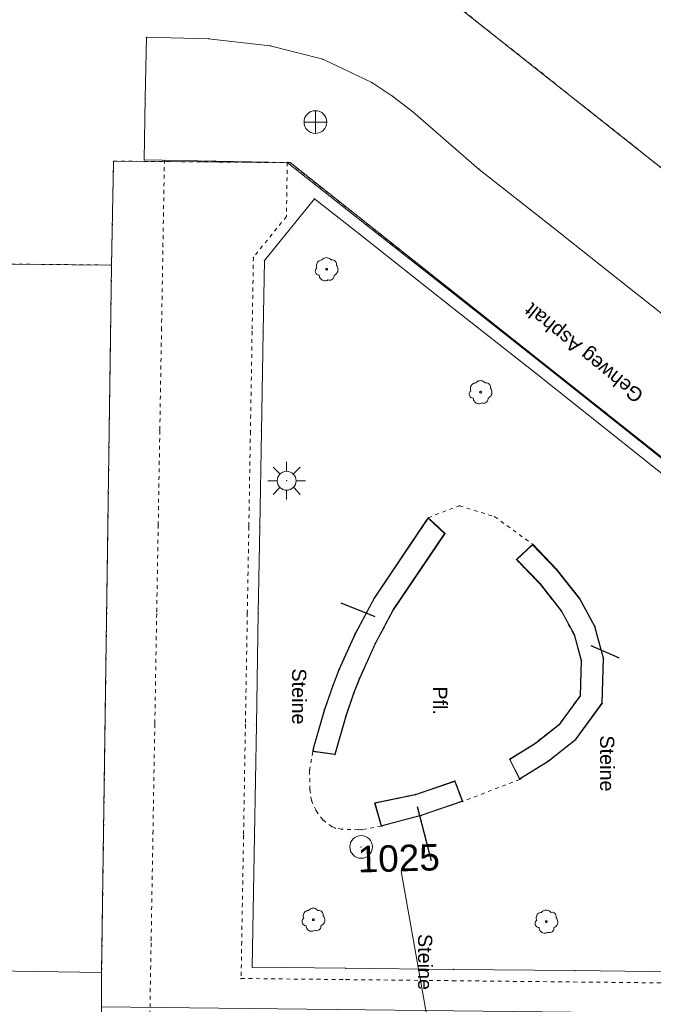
# Model space of a CAD drawing. Header units: millimetres. Extents: x -191 to 81095, y -508122 to 28741.
# Tile 98 of 251: x 4952 to 4969, y 10047 to 10073. Entities that reach past the tile are written whole.
import ezdxf

# ---------------------------------------------------------------- set-up
doc = ezdxf.new("R2010")
doc.units = ezdxf.units.MM
for name, pattern in [('Marx-Verm$0$1', [0]), ('Marx-Verm$0$3', [0.26, 0.11, -0.15]), ('VE22-087 DB - VST Hervest-Dorsten ALK VA2736$0$1', [0]), ('VE22-087 DB - VST Hervest-Dorsten ALK VA2736$0$2', [0.16, 0.06, -0.1]), ('VE22-087 DB - VST Hervest-Dorsten ALK VA2736$0$3', [0.26, 0.11, -0.15])]:
    doc.linetypes.add(name, pattern=pattern)
doc.layers.get('0').update_dxf_attribs({"color": 251})
for name, color, linetype, lineweight in [('Marx-Verm$0$BStrasse-txt', 251, 'Marx-Verm$0$1', 25), ('Marx-Verm$0$L_BStrasse', 251, 'Marx-Verm$0$1', 18), ('Marx-Verm$0$L_BTopogrf', 251, 'Marx-Verm$0$1', 18), ('Marx-Verm$0$L_S_BTopogrf', 251, 'Marx-Verm$0$1', 18), ('Marx-Verm$0$S_BEntsorg', 251, 'Marx-Verm$0$1', 18), ('Marx-Verm$0$S_BStrasse', 251, 'Marx-Verm$0$1', 18), ('Marx-Verm$0$S_BTopogrf', 251, 'Marx-Verm$0$1', 18), ('Marx-Verm$0$S_S_BTopogrf', 251, 'Marx-Verm$0$1', 18), ('VE22-087 DB - VST Hervest-Dorsten ALK VA2736$0$AX_Flurstueck', 9, 'VE22-087 DB - VST Hervest-Dorsten ALK VA2736$0$1', 18), ('VE22-087 DB - VST Hervest-Dorsten ALK VA2736$0$AX_Platz', 7, 'VE22-087 DB - VST Hervest-Dorsten ALK VA2736$0$1', 18), ('VE22-087 DB - VST Hervest-Dorsten ALK VA2736$0$AX_SonstigesBauwerkOderSonstigeEinrichtung', 7, 'VE22-087 DB - VST Hervest-Dorsten ALK VA2736$0$1', 18), ('VE22-087 DB - VST Hervest-Dorsten ALK VA2736$0$AX_SportFreizeitUndErholungsflaeche', 7, 'VE22-087 DB - VST Hervest-Dorsten ALK VA2736$0$1', 18), ('VE22-087 DB - VST Hervest-Dorsten ALK VA2736$0$AX_Weg', 7, 'VE22-087 DB - VST Hervest-Dorsten ALK VA2736$0$1', 18), ('VE22-087 DB - VST Hervest-Dorsten ALK VA2736$0$AX_Wohnbauflaeche', 7, 'VE22-087 DB - VST Hervest-Dorsten ALK VA2736$0$1', 18), ('VE22-087 DB - VST Hervest-Dorsten ALK VA2736$0$Flurgrenzen', 9, 'VE22-087 DB - VST Hervest-Dorsten ALK VA2736$0$1', 18)]:
    doc.layers.add(name, color=color, linetype=linetype, lineweight=lineweight)
doc.layers.add('XREF ALK Kataster', color=251, linetype='Continuous')
doc.layers.add('XREF Nachvermessung', color=7, linetype='Continuous')
doc.styles.add('Marx-Verm$0$Standard', font='arial.ttf')
doc.styles.add('VE22-087 DB - VST Hervest-Dorsten ALK VA2736$0$0', font='arial.ttf')

# ---------------------------------------------------------------- blocks, each defined once
blk = doc.blocks.new('VE22-087 DB - VST Hervest-Dorsten ALK VA2736')
at = {"layer": 'VE22-087 DB - VST Hervest-Dorsten ALK VA2736$0$AX_Flurstueck', "linetype": 'VE22-087 DB - VST Hervest-Dorsten ALK VA2736$0$1', "lineweight": 13, "ltscale": 0.5}
for points in [[(4935.969, 10104.344, 0), (4935.695, 10075.434, 0), (4960.946, 10075.194, 0), (4977.769, 10061.869, 0), (4982.209, 10059.301, 0), (4986.31, 10058.468, 0), (5006.172, 10058.256, 0), (5006.539, 10098.631, 0), (4999.312, 10100.743, 0), (4997.796, 10099.657, 0), (4996.401, 10098.922, 0), (4993.053, 10098.065, 0), (4982.511, 10101.936, 0), (4971.732, 10103.189, 0), (4970.49, 10103.334, 0), (4969.912, 10103.438, 0), (4956.734, 10103.56, 0), (4956.755, 10105.734, 0), (4955.316, 10106.039, 0), (4948.548, 10107.765, 0), (4941.638, 10107.841, 0)], [(4887.681, 10081.623, 0), (4886.315, 10078.904, 0), (4886.283, 10078.852, 0), (4884.24, 10075.483, 0), (4883.727, 10074.636, 0), (4882.314, 10072.581, 0), (4879.775, 10070.073, 0), (4877.566, 10066.986, 0), (4954.418, 10066.257, 0), (4954.47, 10069.008, 0), (4959.144, 10068.968, 0), (4974.387, 10056.893, 0), (4980.053, 10053.618, 0), (4985.674, 10052.474, 0), (5015.042, 10052.162, 0), (5016.883, 10058.142, 0), (5009.558, 10058.22, 0), (5006.172, 10058.256, 0), (4986.31, 10058.468, 0), (4982.209, 10059.301, 0), (4977.769, 10061.869, 0), (4960.946, 10075.194, 0), (4935.695, 10075.434, 0), (4897.296, 10075.799, 0)], [(4954.47, 10069.008, 0), (4954.418, 10066.257, 0), (4954.155, 10047.532, 0), (4954.151, 10046.621, 0), (4974.361, 10046.397, 0), (4976.879, 10045.932, 0), (4986.613, 10042.127, 0), (5013.134, 10045.965, 0), (5015.042, 10052.162, 0), (4985.674, 10052.474, 0), (4980.053, 10053.618, 0), (4974.387, 10056.893, 0), (4959.144, 10068.968, 0)], [(4877.566, 10066.986, 0), (4864.906, 10048.884, 0), (4942.088, 10047.714, 0), (4954.155, 10047.532, 0), (4954.418, 10066.257, 0)], [(4942.088, 10047.714, 0), (4942.025, 10043.082, 0), (4942, 10041.283, 0), (4941.967, 10038.947, 0), (4950.248, 10038.851, 0), (4954.077, 10040.158, 0), (4954.141, 10044.531, 0), (4954.151, 10046.621, 0), (4954.155, 10047.532, 0)]]:
    blk.add_polyline3d(points, close=True, dxfattribs=at)
blk.add_polyline3d([(4962.925, 10045.486, 0), (4962.023, 10050.558, 0)], dxfattribs=at)
at = {"layer": 'VE22-087 DB - VST Hervest-Dorsten ALK VA2736$0$AX_SonstigesBauwerkOderSonstigeEinrichtung', "color": 7, "linetype": 'VE22-087 DB - VST Hervest-Dorsten ALK VA2736$0$3', "lineweight": 13, "ltscale": 0.5}
blk.add_polyline3d([(4877.566, 10066.986, 0), (4954.418, 10066.257, 0), (4954.155, 10047.532, 0)], dxfattribs=at)
at = {"layer": 'VE22-087 DB - VST Hervest-Dorsten ALK VA2736$0$AX_SportFreizeitUndErholungsflaeche', "color": 253, "linetype": 'VE22-087 DB - VST Hervest-Dorsten ALK VA2736$0$1', "lineweight": 13, "ltscale": 0.5, "true_color": 0x999999}
blk.add_polyline3d([(4877.566, 10066.986, 0), (4879.775, 10070.073, 0), (4876.632, 10067.529, 0), (4876.147, 10067, 0), (4872.094, 10061.623, 0), (4870.137, 10058.656, 0), (4867.356, 10054.465, 0), (4862.594, 10046.837, 0), (4863.259, 10044.154, 0), (4872.936, 10044.094, 0), (4872.941, 10043.949, 0), (4877.719, 10043.567, 0), (4894.174, 10042.254, 0), (4905.186, 10041.379, 0), (4927.952, 10039.568, 0), (4929.573, 10041.551, 0), (4942, 10041.283, 0), (4942.025, 10043.082, 0), (4942.088, 10047.714, 0), (4954.155, 10047.532, 0), (4954.418, 10066.257, 0)], close=True, dxfattribs=at)
at = {"layer": 'VE22-087 DB - VST Hervest-Dorsten ALK VA2736$0$AX_Weg', "color": 7, "linetype": 'VE22-087 DB - VST Hervest-Dorsten ALK VA2736$0$2', "lineweight": 13, "ltscale": 0.5}
for points in [[(4877.566, 10066.986, 0), (4954.418, 10066.257, 0), (4954.47, 10069.008, 0), (4959.144, 10068.968, 0), (4974.387, 10056.893, 0), (4974.567, 10056.789, 0), (4980.053, 10053.618, 0), (4985.674, 10052.474, 0), (5015.042, 10052.162, 0), (5016.883, 10058.142, 0), (5009.558, 10058.22, 0), (5009.911, 10097.645, 0)], [(5006.539, 10098.631, 0), (5006.172, 10058.256, 0), (4986.31, 10058.468, 0), (4982.209, 10059.301, 0), (4977.769, 10061.869, 0), (4960.946, 10075.194, 0), (4935.695, 10075.434, 0)]]:
    blk.add_polyline3d(points, dxfattribs=at)
at = {"layer": 'VE22-087 DB - VST Hervest-Dorsten ALK VA2736$0$AX_Wohnbauflaeche', "color": 253, "linetype": 'VE22-087 DB - VST Hervest-Dorsten ALK VA2736$0$1', "lineweight": 13, "ltscale": 0.5, "true_color": 0x999999}
blk.add_polyline3d([(4954.155, 10047.532, 0), (4942.088, 10047.714, 0), (4942.025, 10043.082, 0), (4942, 10041.283, 0), (4941.967, 10038.947, 0), (4941.831, 10030.468, 0), (4941.672, 10026.802, 0), (4953.878, 10026.645, 0), (4954.077, 10040.158, 0), (4954.141, 10044.531, 0), (4954.151, 10046.621, 0)], close=True, dxfattribs=at)
at = {"layer": 'VE22-087 DB - VST Hervest-Dorsten ALK VA2736$0$Flurgrenzen', "ltscale": 0.5}
blk.add_polyline3d([(4894.328, 10098.34, 0), (4890.776, 10091.162, 0), (4890.51, 10090.22, 0), (4888.596, 10083.445, 0), (4888.105, 10082.467, 0), (4887.681, 10081.623, 0), (4897.296, 10075.799, 0), (4960.946, 10075.194, 0), (4977.769, 10061.869, 0), (4982.209, 10059.301, 0), (4986.31, 10058.468, 0), (5006.172, 10058.256, 0), (5006.539, 10098.631, 0)], dxfattribs=at)
at = {"layer": 'VE22-087 DB - VST Hervest-Dorsten ALK VA2736$0$AX_Flurstueck', "insert": (4962.014, 10050.908), "char_height": 0.7, "attachment_point": 2, "rotation": 1.5895, "style": 'VE22-087 DB - VST Hervest-Dorsten ALK VA2736$0$0', "bg_fill": 3, "box_fill_scale": 1, "bg_fill_color": 256, "bg_fill_transparency": 0}
blk.add_mtext('1025', dxfattribs=at)
at = {"layer": 'VE22-087 DB - VST Hervest-Dorsten ALK VA2736$0$AX_Platz', "color": 254, "linetype": 'VE22-087 DB - VST Hervest-Dorsten ALK VA2736$0$1', "lineweight": 13, "ltscale": 0.5, "true_color": 0xd9ffd9}
blk.add_polyline3d([(5013.134, 10045.965, 0), (5015.042, 10052.162, 0), (4985.674, 10052.474, 0), (4980.053, 10053.618, 0), (4974.567, 10056.789, 0), (4974.387, 10056.893, 0), (4959.144, 10068.968, 0), (4954.47, 10069.008, 0), (4954.418, 10066.257, 0), (4954.155, 10047.532, 0), (4954.151, 10046.621, 0)], dxfattribs=at)
at = {"layer": 'VE22-087 DB - VST Hervest-Dorsten ALK VA2736$0$Flurgrenzen', "ltscale": 0.5}
blk.add_polyline3d([(5006.539, 10098.631, 0), (5006.172, 10058.256, 0), (4986.31, 10058.468, 0), (4982.209, 10059.301, 0), (4977.769, 10061.869, 0), (4960.946, 10075.194, 0), (4897.296, 10075.799, 0), (4887.681, 10081.623, 0), (4888.105, 10082.467, 0), (4888.596, 10083.445, 0), (4890.51, 10090.22, 0), (4890.776, 10091.162, 0), (4894.328, 10098.34, 0)], dxfattribs=at)
blk = doc.blocks.new('Marx-Verm$0$1')
at = {"color": 0}
blk.add_circle((0, 0), 0.5, dxfattribs=at)
blk.add_point((0, 0), dxfattribs=at)
blk = doc.blocks.new('Marx-Verm$0$SYMB1123')
at = {"color": 0, "linetype": 'Marx-Verm$0$1', "ltscale": 0.2, "flags": 128}
for points in [[(0.19647, 0.40921), (0.23576, 0.41346), (0.27513, 0.4099), (0.31303, 0.39867), (0.34797, 0.3802), (0.3786, 0.35522), (0.40372, 0.3247), (0.42235, 0.28984), (0.43375, 0.252), (0.43749, 0.21265), (0.43341, 0.17333), (0.46256, 0.1354), (0.48458, 0.09294), (0.49879, 0.04726), (0.50475, -0.0002), (0.50226, -0.04798), (0.49141, -0.09457), (0.47254, -0.13852), (0.44622, -0.17847), (0.41329, -0.21317), (0.37477, -0.24153), (0.33186, -0.26268), (0.33273, -0.30376), (0.32507, -0.34414), (0.30922, -0.38205), (0.28586, -0.41586), (0.256, -0.4441), (0.22095, -0.46554), (0.18222, -0.47926), (0.14148, -0.48467), (0.10051, -0.48153), (0.06107, -0.46997), (0.02195, -0.49094), (-0.02029, -0.50459), (-0.06428, -0.51048), (-0.10863, -0.50841), (-0.15188, -0.49846), (-0.19267, -0.48095), (-0.22968, -0.45643), (-0.26171, -0.4257), (-0.28773, -0.38974), (-0.30692, -0.34971), (-0.31865, -0.3069), (-0.32255, -0.26268), (-0.35941, -0.25854), (-0.39461, -0.24682), (-0.42659, -0.22803), (-0.45397, -0.203), (-0.47553, -0.17281), (-0.49034, -0.1388), (-0.49775, -0.10245), (-0.49742, -0.06535), (-0.48939, -0.02914), (-0.47399, 0.00461), (-0.4519, 0.03441), (-0.4241, 0.05897), (-0.43881, 0.10042), (-0.44595, 0.14382), (-0.44529, 0.1878), (-0.43685, 0.23097), (-0.4209, 0.27196), (-0.39794, 0.30947), (-0.36869, 0.34233), (-0.33409, 0.36948), (-0.29523, 0.39008), (-0.25333, 0.40346), (-0.20972, 0.40921), (-0.17816, 0.44408), (-0.14072, 0.47252), (-0.09866, 0.49357), (-0.05345, 0.50649), (-0.00662, 0.51085), (0.0402, 0.50649), (0.08541, 0.49357), (0.12747, 0.47252), (0.16492, 0.44408)], [(0.04, 0), (0.03604, 0.01735), (0.02494, 0.03127), (0.0089, 0.039), (-0.0089, 0.039), (-0.02494, 0.03127), (-0.03604, 0.01735), (-0.04, 0), (-0.03604, -0.01735), (-0.02494, -0.03127), (-0.0089, -0.039), (0.0089, -0.039), (0.02494, -0.03127), (0.03604, -0.01735)]]:
    blk.add_lwpolyline(points, close=True, dxfattribs=at)
blk = doc.blocks.new('Marx-Verm$0$35')
at = {"color": 0}
for p, q in [((0, -0.5), (0, 0.5)), ((-0.5, 0), (0.5, 0))]:
    blk.add_line(p, q, dxfattribs=at)
blk.add_circle((0, 0), 0.5, dxfattribs=at)
blk = doc.blocks.new('Marx-Verm$0$103')
at = {"color": 0, "linetype": 'Marx-Verm$0$1', "ltscale": 0.2, "flags": 128}
for points in [[(-0.18, 0.18), (-0.36, 0.36)], [(0, 0.25), (0, 0.5)], [(0.18, 0.18), (0.36, 0.36)], [(-0.25, 0), (-0.5, 0)], [(0.25, 0), (0.5, 0)], [(-0.18, -0.18), (-0.36, -0.36)], [(0, -0.25), (0, -0.5)], [(0.188, -0.18), (0.36, -0.36)]]:
    blk.add_lwpolyline(points, dxfattribs=at)
at = {"color": 0, "xscale": 0.5, "yscale": 0.5, "zscale": 0.5}
blk.add_blockref('Marx-Verm$0$1', (0, 0), dxfattribs=at)
blk = doc.blocks.new('Marx-Verm$0$99')
at = {"color": 0}
blk.add_point((0, 0), dxfattribs=at)
blk = doc.blocks.new('Marx-Verm')
at = {"layer": 'Marx-Verm$0$BStrasse-txt', "ltscale": 0.2, "elevation": 30.9, "flags": 128}
for points in [[(2567385.286, 5726911.211), (2567384.374, 5726911.565)], [(2567391, 5726910.527), (2567391.761, 5726910.211)], [(2567386.46, 5726906.203), (2567386.852, 5726904.777)]]:
    blk.add_lwpolyline(points, dxfattribs=at)
at = {"layer": 'Marx-Verm$0$L_BStrasse', "ltscale": 0.2}
for p, q in [((2567379.024, 5726926.471, 30.386), (2567379.017, 5726924.848, 30.431)), ((2567380.671, 5726926.452, 30.37), (2567379.024, 5726926.471, 30.386)), ((2567382.309, 5726926.29, 30.354), (2567380.671, 5726926.452, 30.37)), ((2567383.705, 5726925.95, 30.333), (2567382.309, 5726926.29, 30.354)), ((2567385.01, 5726925.348, 30.312), (2567383.705, 5726925.95, 30.333)), ((2567385.574, 5726924.988, 30.328), (2567385.01, 5726925.348, 30.312)), ((2567386.111, 5726924.587, 30.345), (2567385.574, 5726924.988, 30.328)), ((2567379.017, 5726924.848, 30.431), (2567379.011, 5726923.224, 30.475)), ((2567387.884, 5726923.086, 30.258), (2567386.111, 5726924.587, 30.345)), ((2567379.011, 5726923.224, 30.475), (2567380.906, 5726923.216, 30.433)), ((2567380.906, 5726923.216, 30.433), (2567382.8, 5726923.208, 30.391)), ((2567382.8, 5726923.208, 30.391), (2567384.913, 5726921.586, 30.334)), ((2567389.788, 5726921.624, 30.232), (2567387.884, 5726923.086, 30.258)), ((2567383.529, 5726922.257, 30.399), (2567382.225, 5726920.602, 30.415)), ((2567384.723, 5726921.34, 30.334), (2567383.529, 5726922.257, 30.399)), ((2567384.913, 5726921.586, 30.334), (2567387.282, 5726919.767, 30.263)), ((2567391.692, 5726920.162, 30.207), (2567389.788, 5726921.624, 30.232)), ((2567387.092, 5726919.521, 30.263), (2567384.723, 5726921.34, 30.334)), ((2567382.225, 5726920.602, 30.415), (2567382.217, 5726918.719, 30.43)), ((2567394.039, 5726918.345, 30.135), (2567391.692, 5726920.162, 30.207)), ((2567387.282, 5726919.767, 30.263), (2567389.651, 5726917.948, 30.201)), ((2567389.46, 5726917.702, 30.201), (2567387.092, 5726919.521, 30.263)), ((2567382.217, 5726918.719, 30.43), (2567382.206, 5726916.074, 30.441)), ((2567389.651, 5726917.948, 30.201), (2567392.202, 5726915.973, 30.132)), ((2567395.657, 5726912.905, 30.107), (2567389.46, 5726917.702, 30.201)), ((2567382.206, 5726916.074, 30.441), (2567382.196, 5726913.553, 30.426)), ((2567392.202, 5726915.973, 30.132), (2567395.844, 5726913.153, 30.107)), ((2567382.196, 5726913.553, 30.426), (2567382.186, 5726911.265, 30.436)), ((2567382.186, 5726911.265, 30.436), (2567382.174, 5726908.31, 30.44)), ((2567382.174, 5726908.31, 30.44), (2567382.162, 5726905.383, 30.493)), ((2567382.162, 5726905.383, 30.493), (2567382.148, 5726901.894, 30.496)), ((2567382.148, 5726901.894, 30.496), (2567384.617, 5726901.9, 30.488)), ((2567384.617, 5726901.9, 30.488), (2567387.471, 5726901.907, 30.491)), ((2567387.471, 5726901.907, 30.491), (2567390.696, 5726901.915, 30.498)), ((2567390.696, 5726901.915, 30.498), (2567394.244, 5726901.923, 30.499))]:
    blk.add_line(p, q, dxfattribs=at)
at = {"layer": 'Marx-Verm$0$L_BStrasse', "linetype": 'Marx-Verm$0$3', "ltscale": 0.2}
for p, q in [((2567379.535, 5726920.938, 30.494), (2567379.544, 5726923.222, 30.464)), ((2567382.8, 5726923.208, 30.391), (2567382.794, 5726921.775, 30.405)), ((2567382.794, 5726921.775, 30.405), (2567381.934, 5726920.683, 30.415)), ((2567379.526, 5726918.73, 30.508), (2567379.535, 5726920.938, 30.494)), ((2567381.934, 5726920.683, 30.415), (2567381.926, 5726918.72, 30.43)), ((2567379.515, 5726916.085, 30.491), (2567379.526, 5726918.73, 30.508)), ((2567381.926, 5726918.72, 30.43), (2567381.915, 5726916.075, 30.441)), ((2567379.505, 5726913.564, 30.503), (2567379.515, 5726916.085, 30.491)), ((2567381.915, 5726916.075, 30.441), (2567381.905, 5726913.554, 30.435)), ((2567386.654, 5726913.853, 30.209), (2567387.477, 5726914.179, 30.196)), ((2567387.477, 5726914.179, 30.196), (2567388.415, 5726913.902, 30.198)), ((2567387.105, 5726913.444, 30.195), (2567386.654, 5726913.853, 30.209)), ((2567388.415, 5726913.902, 30.198), (2567389.428, 5726913.186, 30.204)), ((2567379.495, 5726911.276, 30.5), (2567379.505, 5726913.564, 30.503)), ((2567381.905, 5726913.554, 30.435), (2567381.895, 5726911.267, 30.436)), ((2567385.765, 5726911.403, 30.257), (2567387.105, 5726913.444, 30.195)), ((2567389.428, 5726913.186, 30.204), (2567389.004, 5726912.773, 30.204)), ((2567389.004, 5726912.773, 30.204), (2567389.637, 5726912.132, 30.212)), ((2567389.637, 5726912.132, 30.212), (2567390.203, 5726911.43, 30.221)), ((2567385.298, 5726910.504, 30.274), (2567385.765, 5726911.403, 30.257)), ((2567390.203, 5726911.43, 30.221), (2567390.554, 5726910.808, 30.232)), ((2567379.483, 5726908.321, 30.511), (2567379.495, 5726911.276, 30.5)), ((2567381.895, 5726911.267, 30.436), (2567381.883, 5726908.311, 30.44)), ((2567390.554, 5726910.808, 30.232), (2567390.753, 5726910.121, 30.243)), ((2567384.895, 5726909.575, 30.29), (2567385.298, 5726910.504, 30.274)), ((2567390.753, 5726910.121, 30.243), (2567390.735, 5726909.19, 30.258)), ((2567384.746, 5726909.178, 30.32), (2567384.895, 5726909.575, 30.29)), ((2567384.544, 5726908.574, 30.365), (2567384.746, 5726909.178, 30.32)), ((2567390.735, 5726909.19, 30.258), (2567390.196, 5726908.43, 30.272)), ((2567384.267, 5726907.55, 30.44), (2567384.544, 5726908.574, 30.365)), ((2567379.471, 5726905.394, 30.528), (2567379.483, 5726908.321, 30.511)), ((2567381.883, 5726908.311, 30.44), (2567381.871, 5726905.384, 30.493)), ((2567390.196, 5726908.43, 30.272), (2567389.568, 5726907.923, 30.287)), ((2567389.568, 5726907.923, 30.287), (2567388.888, 5726907.489, 30.302)), ((2567383.598, 5726907.124, 30.435), (2567383.681, 5726907.625, 30.441)), ((2567383.681, 5726907.625, 30.441), (2567384.267, 5726907.55, 30.44)), ((2567388.888, 5726907.489, 30.302), (2567389.168, 5726906.957, 30.318)), ((2567383.61, 5726906.616, 30.429), (2567383.598, 5726907.124, 30.435)), ((2567387.451, 5726906.894, 30.361), (2567386.41, 5726906.524, 30.375)), ((2567387.666, 5726906.357, 30.373), (2567387.451, 5726906.894, 30.361)), ((2567389.168, 5726906.957, 30.318), (2567387.666, 5726906.357, 30.373)), ((2567383.659, 5726906.327, 30.443), (2567383.61, 5726906.616, 30.429)), ((2567386.41, 5726906.524, 30.375), (2567385.331, 5726906.286, 30.389)), ((2567383.784, 5726906.062, 30.457), (2567383.659, 5726906.327, 30.443)), ((2567385.331, 5726906.286, 30.389), (2567385.516, 5726905.673, 30.402)), ((2567383.961, 5726905.82, 30.446), (2567383.784, 5726906.062, 30.457)), ((2567384.203, 5726905.644, 30.434), (2567383.961, 5726905.82, 30.446)), ((2567385.516, 5726905.673, 30.402), (2567384.997, 5726905.576, 30.414)), ((2567384.295, 5726905.603, 30.431), (2567384.203, 5726905.644, 30.434)), ((2567384.47, 5726905.579, 30.426), (2567384.295, 5726905.603, 30.431)), ((2567384.909, 5726905.569, 30.414), (2567384.47, 5726905.579, 30.426)), ((2567384.997, 5726905.576, 30.414), (2567384.909, 5726905.569, 30.414)), ((2567379.46, 5726902.576, 30.54), (2567379.471, 5726905.394, 30.528)), ((2567381.871, 5726905.384, 30.493), (2567381.859, 5726902.566, 30.487)), ((2567379.45, 5726900.204, 30.553), (2567379.46, 5726902.576, 30.54)), ((2567381.859, 5726902.566, 30.487), (2567381.855, 5726901.593, 30.496)), ((2567381.855, 5726901.593, 30.496), (2567384.637, 5726901.6, 30.488)), ((2567384.637, 5726901.6, 30.488), (2567387.456, 5726901.607, 30.491)), ((2567387.456, 5726901.607, 30.491), (2567390.669, 5726901.615, 30.498)), ((2567390.669, 5726901.615, 30.498), (2567394.193, 5726901.624, 30.499))]:
    blk.add_line(p, q, dxfattribs=at)
at = {"layer": 'Marx-Verm$0$L_BTopogrf', "ltscale": 0.2}
for p, q in [((2567385.255, 5726911.702, 30.6), (2567386.61, 5726913.769, 30.6)), ((2567386.61, 5726913.769, 30.6), (2567386.656, 5726913.838, 30.6)), ((2567386.656, 5726913.838, 30.6), (2567387.092, 5726913.443, 30.6)), ((2567387.092, 5726913.443, 30.6), (2567385.757, 5726911.408, 30.6)), ((2567389.018, 5726912.773, 30.6), (2567389.428, 5726913.172, 30.6)), ((2567389.428, 5726913.172, 30.6), (2567390.072, 5726912.52, 30.6)), ((2567389.645, 5726912.138, 30.6), (2567389.018, 5726912.773, 30.6)), ((2567390.072, 5726912.52, 30.6), (2567390.686, 5726911.758, 30.6)), ((2567390.211, 5726911.436, 30.6), (2567389.645, 5726912.138, 30.6)), ((2567384.764, 5726910.758, 30.6), (2567385.255, 5726911.702, 30.6)), ((2567390.686, 5726911.758, 30.6), (2567391.094, 5726911.034, 30.6)), ((2567385.757, 5726911.408, 30.6), (2567385.289, 5726910.509, 30.6)), ((2567390.563, 5726910.811, 30.6), (2567390.211, 5726911.436, 30.6)), ((2567391.094, 5726911.034, 30.6), (2567391.336, 5726910.198, 30.6)), ((2567384.347, 5726909.797, 30.6), (2567384.764, 5726910.758, 30.6)), ((2567390.763, 5726910.122, 30.6), (2567390.563, 5726910.811, 30.6)), ((2567385.289, 5726910.509, 30.6), (2567384.886, 5726909.579, 30.6)), ((2567390.745, 5726909.186, 30.6), (2567390.763, 5726910.122, 30.6)), ((2567391.336, 5726910.198, 30.6), (2567391.314, 5726908.999, 30.6)), ((2567384.189, 5726909.376, 30.6), (2567384.347, 5726909.797, 30.6)), ((2567384.886, 5726909.579, 30.6), (2567384.737, 5726909.181, 30.6)), ((2567383.978, 5726908.745, 30.6), (2567384.189, 5726909.376, 30.6)), ((2567384.737, 5726909.181, 30.6), (2567384.535, 5726908.577, 30.6)), ((2567390.203, 5726908.423, 30.6), (2567390.745, 5726909.186, 30.6)), ((2567391.314, 5726908.999, 30.6), (2567390.624, 5726908.028, 30.6)), ((2567383.697, 5726907.705, 30.6), (2567383.978, 5726908.745, 30.6)), ((2567384.535, 5726908.577, 30.6), (2567384.26, 5726907.561, 30.6)), ((2567389.574, 5726907.915, 30.6), (2567390.203, 5726908.423, 30.6)), ((2567390.624, 5726908.028, 30.6), (2567389.909, 5726907.45, 30.6)), ((2567388.901, 5726907.485, 30.6), (2567389.574, 5726907.915, 30.6)), ((2567383.692, 5726907.633, 30.6), (2567383.681, 5726907.625, 30.441)), ((2567383.692, 5726907.633, 30.6), (2567383.697, 5726907.705, 30.6)), ((2567384.26, 5726907.561, 30.6), (2567383.692, 5726907.633, 30.6)), ((2567389.171, 5726906.973, 30.6), (2567388.901, 5726907.485, 30.6)), ((2567389.909, 5726907.45, 30.6), (2567389.201, 5726906.998, 30.6)), ((2567389.201, 5726906.998, 30.6), (2567389.171, 5726906.973, 30.6)), ((2567386.413, 5726906.514, 30.8), (2567387.446, 5726906.881, 30.8)), ((2567387.446, 5726906.881, 30.8), (2567387.653, 5726906.363, 30.8)), ((2567385.343, 5726906.279, 30.8), (2567386.413, 5726906.514, 30.8)), ((2567385.522, 5726905.685, 30.8), (2567385.343, 5726906.279, 30.8)), ((2567387.641, 5726906.358, 30.8), (2567386.566, 5726905.977, 30.8)), ((2567387.653, 5726906.363, 30.8), (2567387.641, 5726906.358, 30.8)), ((2567386.566, 5726905.977, 30.8), (2567385.539, 5726905.689, 30.8)), ((2567385.539, 5726905.689, 30.8), (2567385.522, 5726905.685, 30.8))]:
    blk.add_line(p, q, dxfattribs=at)
at = {"layer": 'Marx-Verm$0$L_BTopogrf', "linetype": 'Marx-Verm$0$1', "ltscale": 0.2}
for p, q in [((2567386.656, 5726913.838, 30.6), (2567386.654, 5726913.853, 30.209)), ((2567387.092, 5726913.443, 30.6), (2567387.105, 5726913.444, 30.195)), ((2567389.428, 5726913.172, 30.6), (2567389.428, 5726913.186, 30.204)), ((2567389.018, 5726912.773, 30.6), (2567389.004, 5726912.773, 30.204)), ((2567384.26, 5726907.561, 30.6), (2567384.267, 5726907.55, 30.44)), ((2567388.901, 5726907.485, 30.6), (2567388.888, 5726907.489, 30.302)), ((2567389.171, 5726906.973, 30.6), (2567389.168, 5726906.957, 30.318)), ((2567387.446, 5726906.881, 30.8), (2567387.451, 5726906.894, 30.361)), ((2567385.343, 5726906.279, 30.8), (2567385.331, 5726906.286, 30.389)), ((2567387.653, 5726906.363, 30.8), (2567387.666, 5726906.357, 30.373)), ((2567385.522, 5726905.685, 30.8), (2567385.516, 5726905.673, 30.402))]:
    blk.add_line(p, q, dxfattribs=at)
at = {"layer": 'Marx-Verm$0$L_S_BTopogrf', "ltscale": 0.2}
for p, q in [((2567385.246, 5726911.707, 30.257), (2567386.602, 5726913.774, 30.195)), ((2567386.602, 5726913.774, 30.195), (2567386.654, 5726913.853, 30.209)), ((2567386.654, 5726913.853, 30.209), (2567387.105, 5726913.444, 30.195)), ((2567387.105, 5726913.444, 30.195), (2567385.765, 5726911.403, 30.257)), ((2567389.004, 5726912.773, 30.204), (2567389.428, 5726913.186, 30.204)), ((2567389.428, 5726913.186, 30.204), (2567389.43, 5726913.185, 30.204)), ((2567389.43, 5726913.185, 30.204), (2567390.079, 5726912.527, 30.212)), ((2567389.637, 5726912.132, 30.212), (2567389.004, 5726912.773, 30.204)), ((2567390.079, 5726912.527, 30.212), (2567390.695, 5726911.764, 30.221)), ((2567390.203, 5726911.43, 30.221), (2567389.637, 5726912.132, 30.212)), ((2567384.755, 5726910.763, 30.274), (2567385.246, 5726911.707, 30.257)), ((2567390.695, 5726911.764, 30.221), (2567391.104, 5726911.038, 30.232)), ((2567385.765, 5726911.403, 30.257), (2567385.298, 5726910.504, 30.274)), ((2567390.554, 5726910.808, 30.232), (2567390.203, 5726911.43, 30.221)), ((2567391.104, 5726911.038, 30.232), (2567391.346, 5726910.199, 30.243)), ((2567384.338, 5726909.801, 30.29), (2567384.755, 5726910.763, 30.274)), ((2567390.753, 5726910.121, 30.243), (2567390.554, 5726910.808, 30.232)), ((2567385.298, 5726910.504, 30.274), (2567384.895, 5726909.575, 30.29)), ((2567390.735, 5726909.19, 30.258), (2567390.753, 5726910.121, 30.243)), ((2567391.346, 5726910.199, 30.243), (2567391.324, 5726908.996, 30.258)), ((2567384.18, 5726909.379, 30.32), (2567384.338, 5726909.801, 30.29)), ((2567384.895, 5726909.575, 30.29), (2567384.746, 5726909.178, 30.32)), ((2567383.969, 5726908.748, 30.365), (2567384.18, 5726909.379, 30.32)), ((2567384.746, 5726909.178, 30.32), (2567384.544, 5726908.574, 30.365)), ((2567390.196, 5726908.43, 30.272), (2567390.735, 5726909.19, 30.258)), ((2567391.324, 5726908.996, 30.258), (2567390.631, 5726908.021, 30.272)), ((2567383.687, 5726907.707, 30.44), (2567383.969, 5726908.748, 30.365)), ((2567384.544, 5726908.574, 30.365), (2567384.267, 5726907.55, 30.44)), ((2567389.568, 5726907.923, 30.287), (2567390.196, 5726908.43, 30.272)), ((2567390.631, 5726908.021, 30.272), (2567389.914, 5726907.442, 30.287)), ((2567388.888, 5726907.489, 30.302), (2567389.568, 5726907.923, 30.287)), ((2567383.681, 5726907.625, 30.441), (2567383.687, 5726907.707, 30.44)), ((2567384.267, 5726907.55, 30.44), (2567383.681, 5726907.625, 30.441)), ((2567389.168, 5726906.957, 30.318), (2567388.888, 5726907.489, 30.302)), ((2567389.914, 5726907.442, 30.287), (2567389.207, 5726906.99, 30.302)), ((2567389.207, 5726906.99, 30.302), (2567389.168, 5726906.957, 30.318)), ((2567386.41, 5726906.524, 30.375), (2567387.451, 5726906.894, 30.361)), ((2567387.451, 5726906.894, 30.361), (2567387.666, 5726906.357, 30.373)), ((2567385.331, 5726906.286, 30.389), (2567386.41, 5726906.524, 30.375)), ((2567385.516, 5726905.673, 30.402), (2567385.331, 5726906.286, 30.389)), ((2567387.645, 5726906.349, 30.361), (2567386.569, 5726905.967, 30.375)), ((2567387.666, 5726906.357, 30.373), (2567387.645, 5726906.349, 30.361)), ((2567386.569, 5726905.967, 30.375), (2567385.542, 5726905.679, 30.389)), ((2567385.542, 5726905.679, 30.389), (2567385.516, 5726905.673, 30.402))]:
    blk.add_line(p, q, dxfattribs=at)
at = {"layer": 'Marx-Verm$0$S_BEntsorg', "xscale": 0.5999999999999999, "yscale": 0.5999999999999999, "zscale": 0.5999999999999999, "rotation": 0.7647535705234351}
blk.add_blockref('Marx-Verm$0$35', (2567383.529, 5726924.286, 30.361), dxfattribs=at)
at = {"layer": 'Marx-Verm$0$S_BStrasse'}
for p, xscale, yscale, zscale, rotation in [((2567379.024, 5726926.471, 30.386), 0.2, 0.2, 0.2, 0.7647537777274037), ((2567380.671, 5726926.452, 30.37), 0.2, 0.2, 0.2, 0.7647537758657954), ((2567382.309, 5726926.29, 30.354), 0.2000000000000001, 0.2000000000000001, 0.2000000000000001, 0.7647537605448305), ((2567383.705, 5726925.95, 30.333), 0.2, 0.2, 0.2, 0.7647537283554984), ((2567385.01, 5726925.348, 30.312), 0.2, 0.2, 0.2, 0.764753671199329), ((2567385.574, 5726924.988, 30.328), 0.1999999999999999, 0.1999999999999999, 0.1999999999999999, 0.7647536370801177), ((2567379.017, 5726924.848, 30.431), 0.2, 0.2, 0.2, 0.7647536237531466), ((2567386.111, 5726924.587, 30.345), 0.2, 0.2, 0.2, 0.7647535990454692), ((2567379.011, 5726923.224, 30.475), 0.2000000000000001, 0.2000000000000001, 0.2000000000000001, 0.7647534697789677), ((2567379.544, 5726923.222, 30.464), 0.2, 0.2, 0.2, 0.7647534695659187), ((2567380.906, 5726923.216, 30.433), 0.2, 0.2, 0.2, 0.764753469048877), ((2567382.8, 5726923.208, 30.391), 0.2, 0.2, 0.2, 0.7647534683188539), ((2567387.884, 5726923.086, 30.258), 0.2, 0.2, 0.2, 0.7647534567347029), ((2567383.529, 5726922.257, 30.399), 0.2, 0.2, 0.2, 0.7647533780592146), ((2567382.794, 5726921.775, 30.405), 0.2, 0.2, 0.2, 0.7647533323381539), ((2567384.913, 5726921.586, 30.334), 0.2000000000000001, 0.2000000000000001, 0.2000000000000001, 0.7647533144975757), ((2567389.788, 5726921.624, 30.232), 0.2, 0.2, 0.2, 0.7647533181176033), ((2567384.723, 5726921.34, 30.334), 0.2, 0.2, 0.2, 0.7647532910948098), ((2567379.535, 5726920.938, 30.494), 0.2, 0.2, 0.2, 0.7647532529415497), ((2567381.934, 5726920.683, 30.415), 0.2, 0.2, 0.2, 0.7647532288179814), ((2567382.225, 5726920.602, 30.415), 0.2, 0.2, 0.2, 0.7647532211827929), ((2567391.692, 5726920.162, 30.207), 0.2, 0.2, 0.2, 0.7647531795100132), ((2567387.282, 5726919.767, 30.263), 0.2000000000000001, 0.2000000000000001, 0.2000000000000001, 0.7647531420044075), ((2567387.092, 5726919.521, 30.263), 0.2, 0.2, 0.2, 0.7647531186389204), ((2567379.526, 5726918.73, 30.508), 0.2, 0.2, 0.2, 0.7647530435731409), ((2567381.926, 5726918.72, 30.43), 0.2, 0.2, 0.2, 0.7647530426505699), ((2567382.217, 5726918.719, 30.43), 0.2, 0.2, 0.2, 0.7647530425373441), ((2567389.651, 5726917.948, 30.201), 0.2, 0.2, 0.2, 0.7647529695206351), ((2567389.46, 5726917.702, 30.201), 0.2, 0.2, 0.2, 0.7647529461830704), ((2567379.515, 5726916.085, 30.491), 0.1999999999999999, 0.1999999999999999, 0.1999999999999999, 0.7647527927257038), ((2567381.915, 5726916.075, 30.441), 0.2, 0.2, 0.2, 0.7647527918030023), ((2567382.206, 5726916.074, 30.441), 0.2, 0.2, 0.2, 0.764752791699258), ((2567392.202, 5726915.973, 30.132), 0.2, 0.2, 0.2, 0.7647527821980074), ((2567387.477, 5726914.179, 30.196), 0.2, 0.2, 0.2, 0.7647526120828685), ((2567386.654, 5726913.853, 30.209), 0.2, 0.2, 0.2, 0.7647525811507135), ((2567388.415, 5726913.902, 30.198), 0.2, 0.2, 0.2, 0.7647525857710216), ((2567379.505, 5726913.564, 30.503), 0.2, 0.2, 0.2, 0.7647525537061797), ((2567381.905, 5726913.554, 30.435), 0.2, 0.2, 0.2, 0.7647525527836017), ((2567382.196, 5726913.553, 30.426), 0.1999999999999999, 0.1999999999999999, 0.1999999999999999, 0.7647525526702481), ((2567387.105, 5726913.444, 30.195), 0.2, 0.2, 0.2, 0.76475254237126), ((2567389.428, 5726913.186, 30.204), 0.2, 0.2, 0.2, 0.7647525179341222), ((2567389.004, 5726912.773, 30.204), 0.2, 0.2, 0.2, 0.764752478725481), ((2567389.637, 5726912.132, 30.212), 0.2000000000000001, 0.2000000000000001, 0.2000000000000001, 0.7647524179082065), ((2567385.765, 5726911.403, 30.257), 0.2, 0.2, 0.2, 0.7647523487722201), ((2567390.203, 5726911.43, 30.221), 0.1999999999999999, 0.1999999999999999, 0.1999999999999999, 0.7647523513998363), ((2567379.495, 5726911.276, 30.5), 0.2, 0.2, 0.2, 0.7647523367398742), ((2567381.895, 5726911.267, 30.436), 0.2, 0.2, 0.2, 0.7647523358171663), ((2567382.186, 5726911.265, 30.436), 0.2, 0.2, 0.2, 0.7647523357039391), ((2567390.554, 5726910.808, 30.232), 0.2, 0.2, 0.2, 0.7647522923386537), ((2567385.298, 5726910.504, 30.274), 0.2, 0.2, 0.2, 0.7647522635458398), ((2567390.753, 5726910.121, 30.243), 0.2, 0.2, 0.2, 0.7647522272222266), ((2567384.895, 5726909.575, 30.29), 0.2, 0.2, 0.2, 0.7647521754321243), ((2567384.746, 5726909.178, 30.32), 0.2, 0.2, 0.2, 0.7647521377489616), ((2567390.735, 5726909.19, 30.258), 0.1999999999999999, 0.1999999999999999, 0.1999999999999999, 0.7647521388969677), ((2567384.544, 5726908.574, 30.365), 0.1999999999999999, 0.1999999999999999, 0.1999999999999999, 0.7647520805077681), ((2567379.483, 5726908.321, 30.511), 0.2, 0.2, 0.2, 0.7647520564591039), ((2567381.883, 5726908.311, 30.44), 0.2, 0.2, 0.2, 0.7647520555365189), ((2567382.174, 5726908.31, 30.44), 0.2, 0.2, 0.2, 0.7647520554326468), ((2567390.196, 5726908.43, 30.272), 0.2, 0.2, 0.2, 0.7647520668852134), ((2567389.568, 5726907.923, 30.287), 0.2, 0.2, 0.2, 0.7647520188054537), ((2567383.681, 5726907.625, 30.441), 0.2, 0.2, 0.2, 0.7647519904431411), ((2567384.267, 5726907.55, 30.44), 0.2, 0.2, 0.2, 0.7647519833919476), ((2567388.888, 5726907.489, 30.302), 0.2000000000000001, 0.2000000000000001, 0.2000000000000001, 0.7647519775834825), ((2567383.598, 5726907.124, 30.435), 0.2000000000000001, 0.2000000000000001, 0.2000000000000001, 0.7647519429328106), ((2567387.451, 5726906.894, 30.361), 0.2, 0.2, 0.2, 0.7647519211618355), ((2567389.168, 5726906.957, 30.318), 0.2000000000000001, 0.2000000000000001, 0.2000000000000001, 0.7647519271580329), ((2567383.61, 5726906.616, 30.429), 0.2, 0.2, 0.2, 0.7647518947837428), ((2567386.41, 5726906.524, 30.375), 0.1999999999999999, 0.1999999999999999, 0.1999999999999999, 0.7647518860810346), ((2567383.659, 5726906.327, 30.443), 0.2, 0.2, 0.2, 0.7647518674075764), ((2567385.331, 5726906.286, 30.389), 0.2000000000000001, 0.2000000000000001, 0.2000000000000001, 0.7647518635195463), ((2567387.666, 5726906.357, 30.373), 0.2, 0.2, 0.2, 0.7647518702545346), ((2567383.784, 5726906.062, 30.457), 0.2, 0.2, 0.2, 0.7647518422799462), ((2567383.961, 5726905.82, 30.446), 0.2, 0.2, 0.2, 0.7647518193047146), ((2567385.516, 5726905.673, 30.402), 0.2, 0.2, 0.2, 0.7647518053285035), ((2567384.203, 5726905.644, 30.434), 0.2000000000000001, 0.2000000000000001, 0.2000000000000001, 0.7647518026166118), ((2567384.295, 5726905.603, 30.431), 0.2, 0.2, 0.2, 0.7647517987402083), ((2567384.47, 5726905.579, 30.426), 0.2, 0.2, 0.2, 0.764751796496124), ((2567384.909, 5726905.569, 30.414), 0.2, 0.2, 0.2, 0.7647517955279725), ((2567384.997, 5726905.576, 30.414), 0.2, 0.2, 0.2, 0.7647517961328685), ((2567379.471, 5726905.394, 30.528), 0.2, 0.2, 0.2, 0.7647517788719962), ((2567381.871, 5726905.384, 30.493), 0.2, 0.2, 0.2, 0.7647517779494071), ((2567382.162, 5726905.383, 30.493), 0.2000000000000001, 0.2000000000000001, 0.2000000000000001, 0.764751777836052), ((2567379.46, 5726902.576, 30.54), 0.2, 0.2, 0.2, 0.7647515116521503), ((2567381.859, 5726902.566, 30.487), 0.2, 0.2, 0.2, 0.7647515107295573), ((2567382.148, 5726901.894, 30.496), 0.1999999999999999, 0.1999999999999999, 0.1999999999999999, 0.7647514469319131), ((2567384.617, 5726901.9, 30.488), 0.2, 0.2, 0.2, 0.764751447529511), ((2567387.471, 5726901.907, 30.491), 0.2, 0.2, 0.2, 0.7647514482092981), ((2567390.696, 5726901.915, 30.498), 0.2000000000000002, 0.2000000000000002, 0.2000000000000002, 0.7647514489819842), ((2567381.855, 5726901.593, 30.496), 0.2000000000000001, 0.2000000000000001, 0.2000000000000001, 0.7647514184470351), ((2567384.637, 5726901.6, 30.488), 0.2000000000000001, 0.2000000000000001, 0.2000000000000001, 0.7647514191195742), ((2567387.456, 5726901.607, 30.491), 0.2, 0.2, 0.2, 0.7647514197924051), ((2567390.669, 5726901.615, 30.498), 0.2, 0.2, 0.2, 0.7647514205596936)]:
    blk.add_blockref('Marx-Verm$0$99', p, dxfattribs=dict(at, xscale=xscale, yscale=yscale, zscale=zscale, rotation=rotation))
at = {"layer": 'Marx-Verm$0$S_BStrasse', "rotation": 0.7647526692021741}
blk.add_blockref('Marx-Verm$0$103', (2567382.891, 5726914.782, 30.398), dxfattribs=at)
at = {"layer": 'Marx-Verm$0$S_BTopogrf'}
for name, p, xscale, yscale, zscale, rotation in [('Marx-Verm$0$SYMB1123', (2567383.877, 5726920.394, 30.373), 0.5999999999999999, 0.5999999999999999, 0.5999999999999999, 0.7647532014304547), ('Marx-Verm$0$SYMB1123', (2567387.996, 5726917.193, 30.24), 0.6, 0.6, 0.6, 0.764752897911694), ('Marx-Verm$0$99', (2567386.61, 5726913.769, 30.6), 0.2000000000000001, 0.2000000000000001, 0.2000000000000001, 0.7647525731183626), ('Marx-Verm$0$99', (2567386.656, 5726913.838, 30.6), 0.2, 0.2, 0.2, 0.76475257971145), ('Marx-Verm$0$99', (2567387.092, 5726913.443, 30.6), 0.2, 0.2, 0.2, 0.7647525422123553), ('Marx-Verm$0$99', (2567389.428, 5726913.172, 30.6), 0.2, 0.2, 0.2, 0.7647525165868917), ('Marx-Verm$0$99', (2567389.018, 5726912.773, 30.6), 0.2, 0.2, 0.2, 0.76475247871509), ('Marx-Verm$0$99', (2567390.072, 5726912.52, 30.6), 0.2, 0.2, 0.2, 0.764752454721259), ('Marx-Verm$0$99', (2567389.645, 5726912.138, 30.6), 0.2, 0.2, 0.2, 0.7647524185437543), ('Marx-Verm$0$99', (2567385.255, 5726911.702, 30.6), 0.2, 0.2, 0.2, 0.7647523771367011), ('Marx-Verm$0$99', (2567390.686, 5726911.758, 30.6), 0.2, 0.2, 0.2, 0.7647523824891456), ('Marx-Verm$0$99', (2567385.757, 5726911.408, 30.6), 0.2000000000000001, 0.2000000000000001, 0.2000000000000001, 0.7647523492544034), ('Marx-Verm$0$99', (2567390.211, 5726911.436, 30.6), 0.2, 0.2, 0.2, 0.7647523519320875), ('Marx-Verm$0$99', (2567391.094, 5726911.034, 30.6), 0.2, 0.2, 0.2, 0.7647523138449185), ('Marx-Verm$0$99', (2567384.764, 5726910.758, 30.6), 0.2, 0.2, 0.2, 0.7647522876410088), ('Marx-Verm$0$99', (2567390.563, 5726910.811, 30.6), 0.2, 0.2, 0.2, 0.7647522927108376), ('Marx-Verm$0$99', (2567385.289, 5726910.509, 30.6), 0.2, 0.2, 0.2, 0.7647522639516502), ('Marx-Verm$0$99', (2567390.763, 5726910.122, 30.6), 0.2, 0.2, 0.2, 0.7647522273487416), ('Marx-Verm$0$99', (2567391.336, 5726910.198, 30.6), 0.2, 0.2, 0.2, 0.7647522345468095), ('Marx-Verm$0$99', (2567384.347, 5726909.797, 30.6), 0.2, 0.2, 0.2, 0.7647521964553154), ('Marx-Verm$0$99', (2567384.886, 5726909.579, 30.6), 0.2, 0.2, 0.2, 0.7647521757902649), ('Marx-Verm$0$99', (2567384.189, 5726909.376, 30.6), 0.2, 0.2, 0.2, 0.764752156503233), ('Marx-Verm$0$99', (2567384.737, 5726909.181, 30.6), 0.2, 0.2, 0.2, 0.7647521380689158), ('Marx-Verm$0$99', (2567390.745, 5726909.186, 30.6), 0.2000000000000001, 0.2000000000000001, 0.2000000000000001, 0.7647521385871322), ('Marx-Verm$0$99', (2567391.314, 5726908.999, 30.6), 0.2, 0.2, 0.2, 0.7647521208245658), ('Marx-Verm$0$99', (2567383.978, 5726908.745, 30.6), 0.2, 0.2, 0.2, 0.7647520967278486), ('Marx-Verm$0$99', (2567384.535, 5726908.577, 30.6), 0.2000000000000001, 0.2000000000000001, 0.2000000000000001, 0.7647520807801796), ('Marx-Verm$0$99', (2567390.203, 5726908.423, 30.6), 0.2, 0.2, 0.2, 0.7647520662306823), ('Marx-Verm$0$99', (2567390.624, 5726908.028, 30.6), 0.2, 0.2, 0.2, 0.7647520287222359), ('Marx-Verm$0$99', (2567389.574, 5726907.915, 30.6), 0.2, 0.2, 0.2, 0.7647520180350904), ('Marx-Verm$0$99', (2567383.692, 5726907.633, 30.6), 0.2, 0.2, 0.2, 0.7647519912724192), ('Marx-Verm$0$99', (2567383.697, 5726907.705, 30.6), 0.2000000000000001, 0.2000000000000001, 0.2000000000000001, 0.7647519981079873), ('Marx-Verm$0$99', (2567384.26, 5726907.561, 30.6), 0.2, 0.2, 0.2, 0.7647519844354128), ('Marx-Verm$0$99', (2567388.901, 5726907.485, 30.6), 0.2, 0.2, 0.2, 0.764751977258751), ('Marx-Verm$0$99', (2567389.909, 5726907.45, 30.6), 0.2, 0.2, 0.2, 0.764751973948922), ('Marx-Verm$0$99', (2567389.171, 5726906.973, 30.6), 0.2, 0.2, 0.2, 0.7647519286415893), ('Marx-Verm$0$99', (2567389.201, 5726906.998, 30.6), 0.2, 0.2, 0.2, 0.7647519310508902), ('Marx-Verm$0$99', (2567387.446, 5726906.881, 30.8), 0.2, 0.2, 0.2, 0.7647519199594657), ('Marx-Verm$0$99', (2567386.413, 5726906.514, 30.8), 0.2, 0.2, 0.2, 0.7647518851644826), ('Marx-Verm$0$99', (2567385.343, 5726906.279, 30.8), 0.2, 0.2, 0.2, 0.7647518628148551), ('Marx-Verm$0$99', (2567387.641, 5726906.358, 30.8), 0.2, 0.2, 0.2, 0.7647518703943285), ('Marx-Verm$0$99', (2567387.653, 5726906.363, 30.8), 0.2, 0.2, 0.2, 0.7647518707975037), ('Marx-Verm$0$99', (2567386.566, 5726905.977, 30.8), 0.2, 0.2, 0.2, 0.7647518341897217), ('Marx-Verm$0$99', (2567385.522, 5726905.685, 30.8), 0.2, 0.2, 0.2, 0.7647518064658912), ('Marx-Verm$0$99', (2567385.539, 5726905.689, 30.8), 0.2, 0.2, 0.2, 0.7647518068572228), ('Marx-Verm$0$1', (2567384.988, 5726905.116, 30.438), 0.6000000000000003, 0.6000000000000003, 0.6000000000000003, 0.7647517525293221), ('Marx-Verm$0$SYMB1123', (2567383.748, 5726903.173, 30.476), 0.6000000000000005, 0.6000000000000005, 0.6000000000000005, 0.7647515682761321), ('Marx-Verm$0$SYMB1123', (2567389.919, 5726903.203, 30.464), 0.6, 0.6, 0.6, 0.7647515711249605)]:
    blk.add_blockref(name, p, dxfattribs=dict(at, xscale=xscale, yscale=yscale, zscale=zscale, rotation=rotation))
at = {"layer": 'Marx-Verm$0$S_S_BTopogrf'}
for p, xscale, yscale, zscale, rotation in [((2567386.602, 5726913.774, 30.195), 0.2000000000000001, 0.2000000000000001, 0.2000000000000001, 0.764752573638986), ((2567389.43, 5726913.185, 30.204), 0.2, 0.2, 0.2, 0.7647525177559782), ((2567390.079, 5726912.527, 30.212), 0.2, 0.2, 0.2, 0.7647524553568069), ((2567385.246, 5726911.707, 30.257), 0.2000000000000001, 0.2000000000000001, 0.2000000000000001, 0.7647523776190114), ((2567390.695, 5726911.764, 30.221), 0.2, 0.2, 0.2, 0.7647523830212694), ((2567391.104, 5726911.038, 30.232), 0.2, 0.2, 0.2, 0.7647523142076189), ((2567384.755, 5726910.763, 30.274), 0.1999999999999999, 0.1999999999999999, 0.1999999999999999, 0.7647522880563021), ((2567391.346, 5726910.199, 30.243), 0.2, 0.2, 0.2, 0.7647522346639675), ((2567384.338, 5726909.801, 30.29), 0.2, 0.2, 0.2, 0.7647521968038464), ((2567384.18, 5726909.379, 30.32), 0.2, 0.2, 0.2, 0.7647521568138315), ((2567391.324, 5726908.996, 30.258), 0.2, 0.2, 0.2, 0.7647521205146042), ((2567383.969, 5726908.748, 30.365), 0.2, 0.2, 0.2, 0.7647520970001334), ((2567390.631, 5726908.021, 30.272), 0.2, 0.2, 0.2, 0.7647520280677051), ((2567383.687, 5726907.707, 30.44), 0.2, 0.2, 0.2, 0.7647519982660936), ((2567389.914, 5726907.442, 30.287), 0.2, 0.2, 0.2, 0.7647519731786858), ((2567389.207, 5726906.99, 30.302), 0.1999999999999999, 0.1999999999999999, 0.1999999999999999, 0.7647519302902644), ((2567387.645, 5726906.349, 30.361), 0.2, 0.2, 0.2, 0.7647518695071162), ((2567386.569, 5726905.967, 30.375), 0.2000000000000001, 0.2000000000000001, 0.2000000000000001, 0.7647518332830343), ((2567385.542, 5726905.679, 30.389), 0.2, 0.2, 0.2, 0.7647518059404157)]:
    blk.add_blockref('Marx-Verm$0$99', p, dxfattribs=dict(at, xscale=xscale, yscale=yscale, zscale=zscale, rotation=rotation))
at = {"layer": 'Marx-Verm$0$BStrasse-txt', "char_height": 0.375, "attachment_point": 1, "style": 'Marx-Verm$0$Standard'}
for s, insert, rotation in [('Gehweg Asphalt', (2567392.114, 5726916.929, 30.334), 141.807), ('Steine ', (2567383.474, 5726909.822, 30.9), 270.7648), ('Pfl.', (2567387.215, 5726909.395, 30.334), 270.7648), ('Steine ', (2567391.654, 5726908.154, 30.9), 270.7648), ('Steine ', (2567386.902, 5726902.838, 30.9), 270.7648)]:
    blk.add_mtext(s, dxfattribs=dict(at, insert=insert, rotation=rotation))

msp = doc.modelspace()

# ---------------------------------------------------------------- block references
at = {"layer": 'XREF ALK Kataster', "color": 251}
msp.add_blockref('VE22-087 DB - VST Hervest-Dorsten ALK VA2736', (0, 0), dxfattribs=at)

# ---------------------------------------------------------------- next in the draw order: block references
at = {"layer": 'XREF Nachvermessung', "color": 251, "rotation": 359.2603692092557}
msp.add_blockref('Marx-Verm', (-2636136.569, -5683235.662), dxfattribs=at)

doc.saveas('drawing.dxf')
